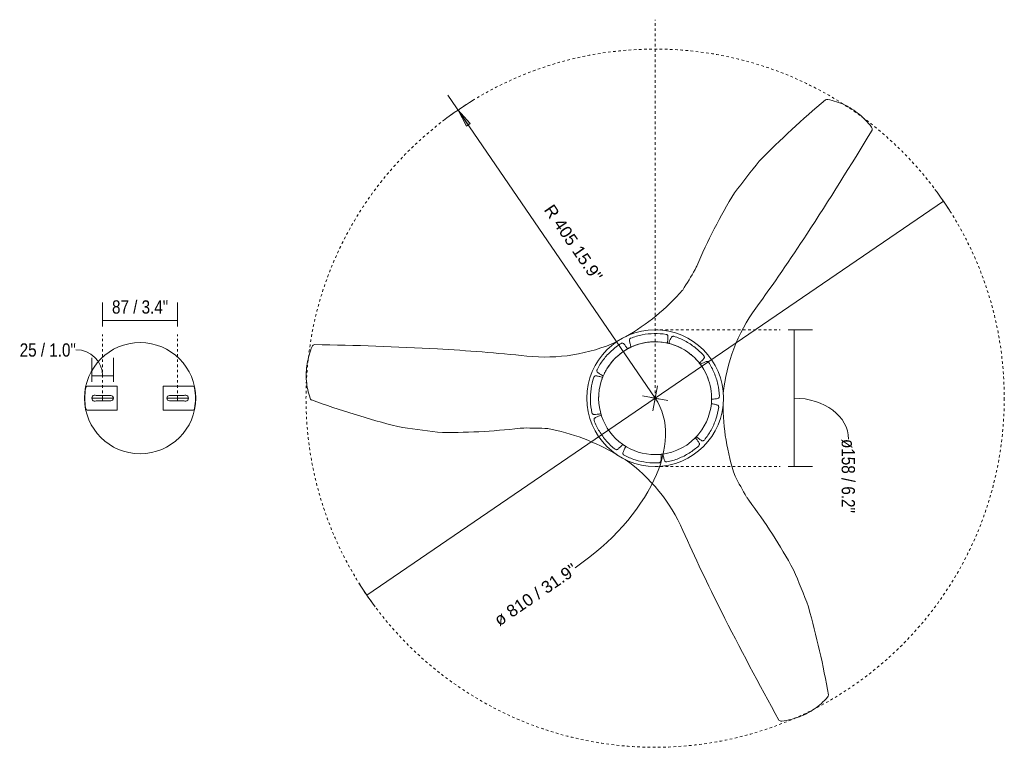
# Model space of a CAD drawing. Header units: millimetres. Extents: x 6132 to 9486, y -2901 to 7034.
# Tile 4 of 4: x 8344 to 9486, y 6190 to 7034. Entities that reach past the tile are written whole.
import ezdxf

# ---------------------------------------------------------------- set-up
doc = ezdxf.new("R2010")
doc.units = ezdxf.units.MM
doc.linetypes.add('Dash', pattern=[6, 3, -3])
doc.linetypes.add('Hidden', pattern=[7.14375, 4.7625, -2.38125])
doc.layers.add('A-ANNO-DIMS', color=7, linetype='Dash', lineweight=9, true_color=0xd2d2d2)
for name, color, linetype, lineweight in [('A-ANNO-DIMS-7', 7, 'Continuous', 9), ('A-DETL-THIN', 7, 'Continuous', 9), ('E-LITE-EQPM', 7, 'Continuous', 20)]:
    doc.layers.add(name, color=color, linetype=linetype, lineweight=lineweight)
doc.styles.add('Arial', font='arial.ttf', dxfattribs={"height": 14})
doc.styles.add('Arial Narrow', font='ARIALN.TTF', dxfattribs={"height": 15.4})
doc.dimstyles.new('Diameter_-_3mm_Arial', dxfattribs={"dimscale": 304.8, "dimtxt": 14.283632, "dimasz": 0, "dimexe": 0.055118, "dimexo": 0, "dimgap": 0.034449, "dimtad": 1, "dimjust": 3, "dimdec": 0, "dimzin": 0, "dimdsep": 46, "dimtxsty": 'Arial', "dimblk1": 'NONE', "dimblk2": 'NONE', "dimsah": 1, "dimcen": 0.09, "dimadec": 0, "dimazin": 0, "dimtfac": 1, "dimtdec": 4, "dimtix": 1, "dimtmove": 0, "dimatfit": 2, "dimfxl": 1, "dimtvp": 1, "dimtolj": 1, "dimtzin": 0, "dimarcsym": 2})
doc.dimstyles.new('FARO_-_2_2mm_Arial_Narrow_mm_Inch_Right', dxfattribs={"dimscale": 304.8, "dimtxt": 15.760837, "dimasz": 0, "dimexe": 0.068898, "dimexo": 0.0625, "dimgap": 0.011483, "dimtad": 1, "dimdec": 0, "dimzin": 0, "dimdsep": 46, "dimtxsty": 'Arial Narrow', "dimblk1": 'NONE', "dimblk2": 'NONE', "dimsah": 1, "dimcen": 0.09, "dimadec": 0, "dimazin": 0, "dimtfac": 1, "dimtdec": 4, "dimtix": 1, "dimtmove": 0, "dimatfit": 3, "dimfxl": 0.022966, "dimfxlon": 1, "dimtvp": 1, "dimtolj": 1, "dimtzin": 0, "dimarcsym": 2})
doc.dimstyles.new('FARO_-_2_2mm_Arial_Narrow_mm_Inch_Right_1', dxfattribs={"dimscale": 304.8, "dimtxt": 15.760837, "dimasz": 0, "dimexe": 0.068898, "dimexo": 0.0625, "dimgap": 0.011483, "dimtad": 1, "dimdec": 0, "dimzin": 0, "dimdsep": 46, "dimtxsty": 'Arial Narrow', "dimblk1": 'NONE', "dimblk2": 'NONE', "dimsah": 1, "dimcen": 0.09, "dimadec": 0, "dimazin": 0, "dimtfac": 1, "dimtdec": 4, "dimtix": 1, "dimtmove": 1, "dimatfit": 3, "dimfxl": 0.022966, "dimfxlon": 1, "dimtvp": 1, "dimtolj": 1, "dimtzin": 0, "dimarcsym": 2})
doc.dimstyles.new('Radial_-_3mm_Arial', dxfattribs={"dimscale": 304.8, "dimtxt": 14.283632, "dimasz": 0.068898, "dimexe": 0.068898, "dimexo": 0, "dimgap": 0.04019, "dimtad": 1, "dimjust": 3, "dimdec": 0, "dimzin": 0, "dimdsep": 46, "dimtxsty": 'Arial', "dimsah": 1, "dimcen": 0.09, "dimdle": 0.068898, "dimadec": 0, "dimazin": 0, "dimtfac": 1, "dimtdec": 4, "dimtix": 1, "dimtmove": 0, "dimatfit": 2, "dimfxl": 1, "dimtvp": 1, "dimtfill": 1, "dimtolj": 1, "dimtzin": 0, "dimarcsym": 2})

# ---------------------------------------------------------------- blocks, each defined once
blk = doc.blocks.new('DIMBLOCK13-Planta_PDF Fixing Holes')
at = {"layer": 'A-ANNO-DIMS-7', "color": 251, "true_color": 0x5b5b5b, "transparency": 16777216}
for p, q in [((8427.8, 6613.9), (8427.8, 6641.9)), ((8452.8, 6613.9), (8452.8, 6641.9)), ((8427.8, 6620.9), (8452.8, 6620.9)), ((8427.8, 6620.9), (8427.8, 6613.9)), ((8452.8, 6620.9), (8452.8, 6613.9))]:
    blk.add_line(p, q, dxfattribs=at)
blk.add_ellipse((8409.4, 6620.9), major_axis=(30.9, 0), ratio=0.978585, start_param=0, end_param=1.570796, dxfattribs=at)
at = {"layer": 'A-ANNO-DIMS-7', "color": 0, "transparency": 16777216, "insert": (8344.1, 6658.6), "char_height": 15.4, "width": 78.354, "attachment_point": 1, "line_spacing_factor": 0.974696, "style": 'Arial Narrow'}
blk.add_mtext('25 / 1.0"', dxfattribs=at)
blk = doc.blocks.new('_None')
blk = doc.blocks.new('DIMBLOCK14-Planta_PDF Fixing Holes')
at = {"layer": 'A-ANNO-DIMS-7', "color": 251, "true_color": 0x5b5b5b, "transparency": 16777216}
for p, q in [((8440.3, 6678.1), (8440.3, 6706.1)), ((8527.3, 6678.1), (8527.3, 6706.1)), ((8440.3, 6685.1), (8527.3, 6685.1)), ((8440.3, 6685.1), (8440.3, 6678.1)), ((8527.3, 6685.1), (8527.3, 6678.1))]:
    blk.add_line(p, q, dxfattribs=at)
at = {"layer": 'A-ANNO-DIMS-7', "color": 0, "transparency": 16777216, "insert": (8451.2, 6708.5), "char_height": 15.4, "width": 78.354, "attachment_point": 1, "line_spacing_factor": 0.974696, "style": 'Arial Narrow'}
blk.add_mtext('87 / 3.4"', dxfattribs=at)
blk = doc.blocks.new('DIMBLOCK15-Planta_PDF')
at = {"layer": 'A-ANNO-DIMS-7', "color": 8, "true_color": 0x787878, "transparency": 16777216}
for p, q in [((9081.2, 6595), (9415.6, 6823.5)), ((9081.2, 6595), (8746.9, 6366.4)), ((9076.4, 6595.9), (9086.1, 6594)), ((9080.3, 6590.1), (9082.2, 6599.8))]:
    blk.add_line(p, q, dxfattribs=at)
for start, end in [(31.9812, 36.7346), (211.9812, 216.7346)]:
    blk.add_arc((9081.2, 6595), 405, start, end, dxfattribs=at)
blk.add_ellipse((8926.3, 6489), major_axis=(155, 106), ratio=0.585256, start_param=4.712389, end_param=6.283185, dxfattribs=at)
at = {"layer": 'A-ANNO-DIMS-7', "color": 0, "transparency": 16777216, "insert": (8892.6, 6341.6), "char_height": 14, "width": 133.167, "attachment_point": 1, "rotation": 34.3579, "line_spacing_factor": 0.941778, "style": 'Arial'}
blk.add_mtext('ø 810 / 31.9"', dxfattribs=at)
blk = doc.blocks.new('DIMBLOCK16-Planta_PDF')
at = {"layer": 'A-ANNO-DIMS-7', "transparency": 16777216}
blk.add_hatch(color=256, dxfattribs=at).paths.add_polyline_path([(8852.6, 6929.2), (8862.2, 6910.4), (8866.8, 6913.5)])
for p, q in [((9081.2, 6595), (8840.8, 6946.6)), ((8852.6, 6929.2), (8862.2, 6910.4)), ((8866.8, 6913.5), (8852.6, 6929.2)), ((8862.2, 6910.4), (8866.8, 6913.5)), ((9084, 6609.5), (9078.5, 6580.4)), ((9066.7, 6597.7), (9095.8, 6592.2))]:
    blk.add_line(p, q, dxfattribs=at)
blk.add_arc((9081.2, 6595), 405, 121.398, 127.3398, dxfattribs=at)
at = {"layer": 'A-ANNO-DIMS-7', "color": 0, "transparency": 16777216, "insert": (8963.2, 6821.4), "char_height": 14, "width": 122.619, "attachment_point": 1, "rotation": 304.3689, "line_spacing_factor": 0.941778, "style": 'Arial', "bg_fill": 3, "box_fill_scale": 1.25, "bg_fill_color": 256, "bg_fill_true_color": 13158600, "bg_fill_transparency": 0}
blk.add_mtext('R 405 15.9"', dxfattribs=at)
blk = doc.blocks.new('DIMBLOCK17-Planta_PDF')
at = {"layer": 'A-ANNO-DIMS-7', "color": 251, "true_color": 0x5b5b5b, "transparency": 16777216}
for p, q in [((9235.6, 6674.2), (9263.6, 6674.2)), ((9242.6, 6674.2), (9235.6, 6674.2)), ((9242.6, 6674.2), (9242.6, 6515.8)), ((9235.6, 6515.8), (9263.6, 6515.8)), ((9242.6, 6515.8), (9235.6, 6515.8))]:
    blk.add_line(p, q, dxfattribs=at)
blk.add_ellipse((9242.6, 6547.6), major_axis=(63, 0), ratio=0.752535, start_param=0, end_param=1.570796, dxfattribs=at)
at = {"layer": 'A-ANNO-DIMS-7', "color": 0, "transparency": 16777216, "insert": (9313, 6547.6), "char_height": 15.4, "width": 102.971, "attachment_point": 1, "rotation": 270, "line_spacing_factor": 0.974696, "style": 'Arial Narrow'}
blk.add_mtext('ø158 / 6.2"', dxfattribs=at)

msp = doc.modelspace()

# ---------------------------------------------------------------- linework, layer by layer
at = {"layer": 'A-ANNO-DIMS'}
for p, q in [((9081.2, 6595), (9081.2, 7034.1)), ((9081.2, 6674.2), (9226.2, 6674.2)), ((8440.3, 6595), (8440.3, 6669)), ((8527.3, 6595), (8527.3, 6669)), ((8427.8, 6595), (8427.8, 6595.8)), ((8452.8, 6595), (8452.8, 6595.8)), ((9081.2, 6515.8), (9226.2, 6515.8))]:
    msp.add_line(p, q, dxfattribs=at)
msp.add_circle((9081.2, 6595), 405, dxfattribs=at)
at = {"layer": 'A-ANNO-DIMS', "color": 7, "linetype": 'Hidden'}
msp.add_arc((9081.2, 6595), 65.5, 0, 180, dxfattribs=at)
at = {"layer": 'A-DETL-THIN'}
for centre, radius, start, end in [((9999, 6087.8), 1116.7, 130.1588, 135.5364), ((6024.1, 8893.3), 3859.6, 326.8928, 329.0103), ((10465.8, 5852.4), 1622.5, 141.1583, 142.802), ((9740.2, 6488.1), 663.8, 148.6547, 156.9407), ((7570.9, 7884.7), 2013, 323.9275, 326.8928), ((8685.2, 6994.9), 508.4, 327.3262, 330.4615), ((9067.2, 6778.5), 69.3, 330.4347, 333.9756), ((8921.5, 6886.9), 253.8, 299.6032, 319.0268), ((9361.7, 6580.2), 202.5, 143.9275, 174.293), ((8953.8, 6845.2), 202.5, 263.9275, 294.293), ((8619.4, 2798.2), 3859.6, 86.8928, 89.0103), ((8719.5, 4642.1), 2013, 83.9275, 86.8928), ((9061.6, 7643.3), 1116.7, 250.1588, 255.5364), ((9413.9, 6587.3), 253.8, 179.6032, 199.0268), ((9032, 8165.2), 1622.5, 261.1583, 262.802), ((8844.3, 7219.1), 663.8, 268.6547, 276.9407), ((8929.3, 6491), 69.3, 90.4347, 93.9756), ((8932.9, 6052), 508.4, 87.3262, 90.4615), ((8908.3, 6310.7), 253.8, 59.6032, 79.0268), ((8928.3, 6359.5), 202.5, 23.9275, 54.293), ((9625.6, 6738), 508.4, 207.3262, 210.4615), ((9247.2, 6515.4), 69.3, 210.4347, 213.9756), ((8659.2, 6077.7), 663.8, 28.6547, 36.9407), ((10953.4, 7258.1), 2013, 203.9275, 206.8928), ((7746, 5767.2), 1622.5, 21.1583, 22.802), ((8183.2, 6053.7), 1116.7, 10.1588, 15.5364), ((12600.2, 8093.3), 3859.6, 206.8928, 209.0103)]:
    msp.add_arc(centre, radius, start, end, dxfattribs=at)
for points in [[(9332.2, 6909.4), (9327.8, 6915.2), (9318.1, 6925.3), (9301.2, 6936), (9288.3, 6940.2), (9281.5, 6941.5)], [(8683.4, 6655.1), (8680.6, 6648.3), (8676.7, 6634.8), (8675.9, 6614.9), (8678.7, 6601.7), (8681, 6595.1)], [(9228.1, 6220.4), (9235.4, 6221.3), (9249, 6224.7), (9266.7, 6234), (9276.7, 6243), (9281.2, 6248.2)]]:
    msp.add_open_spline(points, degree=3, dxfattribs=at)
at = {"layer": 'E-LITE-EQPM'}
for p, q in [((9074.4, 6673.9), (9074.3, 6673.9)), ((9088.2, 6673.9), (9088, 6673.9)), ((8457.2, 6609), (8423.1, 6609)), ((8457.2, 6581), (8457.2, 6609)), ((8544.5, 6609), (8510.4, 6609)), ((8510.4, 6609), (8510.4, 6581)), ((9002.4, 6602), (9002.3, 6601.9)), ((9160.1, 6601.9), (9160.1, 6602)), ((8452.8, 6595), (8427.8, 6595)), ((8432.9, 6598.1), (8449.7, 6598.1)), ((8449.7, 6591.9), (8432.9, 6591.9)), ((8440.3, 6591.9), (8440.3, 6598.1)), ((8514.8, 6595), (8539.8, 6595)), ((8517.9, 6598.1), (8534.7, 6598.1)), ((8534.7, 6591.9), (8517.9, 6591.9)), ((8527.3, 6591.9), (8527.3, 6598.1)), ((8423.1, 6581), (8457.2, 6581)), ((8510.4, 6581), (8544.5, 6581)), ((9002.3, 6588.1), (9002.4, 6587.9)), ((9160.1, 6587.9), (9160.1, 6588.1)), ((9074.3, 6516.1), (9074.4, 6516)), ((9088, 6516), (9088.2, 6516.1))]:
    msp.add_line(p, q, dxfattribs=at)
for centre, radius, start, end in [((9280.4, 6938.2), 3.46, 71.367, 117.5625), ((9329.3, 6907.2), 3.72, 342.942, 37.5317), ((9081.2, 6595), 79.2, 360, 180), ((8483.8, 6595), 64.5, 0, 180), ((9081.2, 6595), 65.5, 90, 234.7786), ((9081.2, 6595), 65.5, 355, 90), ((9081.2, 6595), 65.5, 76.099, 77.5755), ((8686.9, 6653.6), 3.72, 102.942, 157.5317), ((9081.2, 6595), 65.5, 115.0936, 119.2643), ((9081.2, 6595), 65.5, 36.8249, 38.4986), ((9081.2, 6595), 65.5, 156.8665, 158.4836), ((8483.8, 6595), 64.2, 169.2669, 190.7331), ((8423.1, 6606.5), 2.5, 90, 169.2669), ((8544.5, 6606.5), 2.5, 10.7331, 90), ((8483.8, 6595), 64.2, 349.2669, 10.7331), ((8483.8, 6595), 64.5, 180, 0), ((8431.3, 6595), 3.5, 62.3396, 297.6604), ((8449.7, 6595), 3.1, 270, 90), ((8517.9, 6595), 3.1, 90, 270), ((8536.3, 6595), 3.5, 242.3396, 117.6604), ((8684.4, 6595.8), 3.46, 191.367, 237.5625), ((9081.2, 6595), 79.2, 180, 360), ((9081.2, 6595), 65.5, 354.5797, 359.0823), ((8423.1, 6583.5), 2.5, 190.7331, 270), ((8544.5, 6583.5), 2.5, 270, 349.2669), ((9081.2, 6595), 65.5, 316.0763, 354.5666), ((9081.2, 6595), 65.5, 195.9356, 197.3717), ((9081.2, 6595), 65.5, 270, 315.3446), ((9081.2, 6595), 65.5, 315.3575, 316.861), ((9081.2, 6595), 65.5, 234.8005, 238.7215), ((9081.2, 6595), 65.5, 235, 270), ((9081.2, 6595), 65.5, 276.1893, 277.803), ((9278.9, 6250.8), 3.46, 311.367, 357.5625), ((9227.6, 6224.1), 3.72, 222.942, 277.5317)]:
    msp.add_arc(centre, radius, start, end, dxfattribs=at)
for points in [[(9041.8, 6658.5), (9042.1, 6658.7), (9042.7, 6658.9), (9043.4, 6658.9), (9044.1, 6658.7), (9044.5, 6658.5), (9044.7, 6658.3)], [(9094, 6669), (9094.4, 6668.9), (9095, 6668.6), (9095.5, 6668.2), (9095.9, 6667.6), (9096.1, 6667.2), (9096.1, 6666.9)], [(9137.7, 6644.2), (9137.9, 6643.9), (9138.2, 6643.3), (9138.3, 6642.6), (9138.3, 6641.9), (9138.1, 6641.5), (9137.9, 6641.3)], [(9010.1, 6619.3), (9010.3, 6619.7), (9010.6, 6620.2), (9011.1, 6620.7), (9011.7, 6621), (9012.2, 6621.1), (9012.5, 6621)], [(9155.8, 6597.2), (9155.7, 6596.7), (9155.6, 6596.2), (9155.2, 6595.5), (9154.8, 6595), (9154.4, 6594.8), (9154.1, 6594.7)], [(9010.4, 6569.1), (9010.3, 6569.5), (9010.3, 6570.1), (9010.4, 6570.8), (9010.6, 6571.5), (9011, 6571.8), (9011.2, 6572)], [(9138.3, 6546.4), (9138, 6546.1), (9137.5, 6545.8), (9136.8, 6545.5), (9136.1, 6545.4), (9135.7, 6545.5), (9135.4, 6545.7)], [(9045.2, 6528.9), (9044.8, 6529.1), (9044.4, 6529.5), (9044, 6530.1), (9043.8, 6530.8), (9043.8, 6531.2), (9043.9, 6531.5)], [(9094.9, 6521), (9094.5, 6521), (9094, 6521), (9093.3, 6521.3), (9092.7, 6521.6), (9092.4, 6522), (9092.3, 6522.3)]]:
    msp.add_open_spline(points, degree=3, knots=[0, 0, 0, 0, 0.333333, 0.5, 0.666667, 1, 1, 1, 1], dxfattribs=at)
for points in [[(9051.3, 6661.9), (9051.3, 6662.2), (9051.3, 6662.8), (9051.9, 6663.7), (9052.4, 6664.3), (9052.8, 6664.5)], [(9053.5, 6654.3), (9053, 6655.6), (9052.1, 6658.3), (9051.5, 6660.7), (9051.3, 6661.9)], [(9052.8, 6664.5), (9057.2, 6666.2), (9066.1, 6668.9), (9080.1, 6670.4), (9089.4, 6669.7), (9094, 6669)], [(9096.1, 6666.9), (9096.1, 6665.7), (9096, 6663.1), (9095.6, 6660.4), (9095.3, 6658.9)], [(9097, 6658.5), (9097.4, 6659.9), (9098.4, 6662.4), (9099.5, 6664.7), (9100.1, 6665.7)], [(9100.1, 6665.7), (9100.3, 6666), (9100.7, 6666.4), (9101.7, 6666.8), (9102.5, 6666.8), (9102.9, 6666.8)], [(9102.9, 6666.8), (9107.4, 6665.3), (9115.9, 6661.8), (9127.8, 6654.1), (9134.5, 6647.7), (9137.7, 6644.2)], [(9013.8, 6627.9), (9015.9, 6632.1), (9020.9, 6640), (9030.4, 6650.4), (9037.8, 6656), (9041.8, 6658.5)], [(9044.7, 6658.3), (9045.5, 6657.4), (9047, 6655.5), (9048.5, 6653.3), (9049.2, 6652.1)], [(9137.9, 6641.3), (9137.2, 6640.3), (9135.5, 6638.5), (9133.6, 6636.7), (9132.5, 6635.7)], [(9133.7, 6634.2), (9134.8, 6634.9), (9137.2, 6636.2), (9139.4, 6637.2), (9140.4, 6637.6)], [(9140.4, 6637.6), (9140.7, 6637.7), (9141.3, 6637.8), (9142.3, 6637.5), (9143, 6637), (9143.2, 6636.7)], [(9143.2, 6636.7), (9145.8, 6632.7), (9150.1, 6624.5), (9154.4, 6611.1), (9155.6, 6601.9), (9155.8, 6597.2)], [(9014.4, 6625), (9014.1, 6625.2), (9013.8, 6625.7), (9013.5, 6626.7), (9013.7, 6627.5), (9013.8, 6627.9)], [(9021, 6620.7), (9019.8, 6621.4), (9017.4, 6622.8), (9015.3, 6624.3), (9014.4, 6625)], [(9007.9, 6577.9), (9006.9, 6582.5), (9005.7, 6591.7), (9006.5, 6605.8), (9008.6, 6614.9), (9010.1, 6619.3)], [(9012.5, 6621), (9013.7, 6620.8), (9016.2, 6620.3), (9018.9, 6619.5), (9020.3, 6619)], [(9154.1, 6594.7), (9153, 6594.5), (9150.7, 6594.1), (9148.1, 6594), (9146.7, 6593.9)], [(9155, 6584.4), (9154.3, 6579.7), (9152.1, 6570.7), (9146.4, 6557.7), (9141.2, 6550.1), (9138.3, 6546.4)], [(9146.4, 6588.8), (9147.7, 6588.5), (9150.2, 6588), (9152.4, 6587.3), (9153.5, 6586.9)], [(9153.5, 6586.9), (9153.8, 6586.8), (9154.3, 6586.5), (9154.8, 6585.5), (9154.9, 6584.8), (9155, 6584.4)], [(9010.2, 6576), (9009.9, 6576), (9009.3, 6576.2), (9008.5, 6576.9), (9008.1, 6577.5), (9007.9, 6577.9)], [(9018.3, 6577), (9016.8, 6576.7), (9014, 6576.2), (9011.4, 6576.1), (9010.2, 6576)], [(9034.9, 6535.7), (9031.2, 6538.6), (9024.5, 6545), (9016.2, 6556.4), (9012.1, 6564.7), (9010.4, 6569.1)], [(9011.2, 6572), (9012.3, 6572.6), (9014.6, 6573.8), (9017.3, 6574.9), (9018.7, 6575.4)], [(9127.8, 6548.9), (9128.8, 6547.9), (9130.4, 6545.8), (9131.8, 6543.8), (9132.4, 6542.7)], [(9135.4, 6545.7), (9134.4, 6546.3), (9132.3, 6547.6), (9130.1, 6549.3), (9129, 6550.2)], [(9037.9, 6535.7), (9037.7, 6535.5), (9037.1, 6535.2), (9036, 6535.2), (9035.3, 6535.5), (9034.9, 6535.7)], [(9043.5, 6541.4), (9042.6, 6540.3), (9040.7, 6538.2), (9038.8, 6536.5), (9037.9, 6535.7)], [(9043.9, 6531.5), (9044.3, 6532.7), (9045.3, 6535.1), (9046.5, 6537.7), (9047.2, 6539)], [(9131.9, 6539.8), (9128.4, 6536.7), (9121, 6531), (9108.5, 6524.6), (9099.6, 6522), (9094.9, 6521)], [(9132.4, 6542.7), (9132.5, 6542.5), (9132.7, 6541.9), (9132.5, 6540.8), (9132.2, 6540.2), (9131.9, 6539.8)], [(9085.7, 6519.9), (9081, 6519.7), (9071.7, 6520), (9057.9, 6523.1), (9049.3, 6526.7), (9045.2, 6528.9)], [(9087.9, 6521.9), (9087.9, 6521.6), (9087.6, 6521), (9086.8, 6520.3), (9086.1, 6520), (9085.7, 6519.9)], [(9088.3, 6529.8), (9088.3, 6528.4), (9088.3, 6525.6), (9088.1, 6523.1), (9087.9, 6521.9)], [(9092.3, 6522.3), (9091.9, 6523.4), (9091.1, 6525.8), (9090.4, 6528.6), (9090.1, 6530.1)]]:
    msp.add_open_spline(points, degree=3, dxfattribs=at)

# ---------------------------------------------------------------- dimensions: what is measured, and where the dimension line sits
at = {"layer": 'A-ANNO-DIMS', "color": 8, "linetype": 'Continuous', "true_color": 0x787878}
dim = msp.add_diameter_dim_2p(p1=(9415.6, 6823.5), p2=(8746.9, 6366.4), dimstyle='Diameter_-_3mm_Arial', override={"dimpost": 'ø<>'}, dxfattribs=at)
dim.commit()
dim.dimension.update_dxf_attribs({"geometry": 'DIMBLOCK15-Planta_PDF', "text_midpoint": (9070.2, 6611.1)})
at = {"layer": 'A-ANNO-DIMS', "color": 251, "linetype": 'Continuous', "true_color": 0x5b5b5b}
dim = msp.add_linear_dim(base=(8527.3, 6685.1), p1=(8440.3, 6678.1), p2=(8527.3, 6678.1), dimstyle='FARO_-_2_2mm_Arial_Narrow_mm_Inch_Right', override={"dimpost": '<>', "dimfxl": 87}, dxfattribs=at)
dim.commit()
dim.dimension.update_dxf_attribs({"geometry": 'DIMBLOCK14-Planta_PDF Fixing Holes', "text_midpoint": (8483.8, 6698.5)})
dim = msp.add_linear_dim(base=(9242.6, 6515.8), p1=(9235.6, 6674.2), p2=(9235.6, 6515.8), angle=90, text='ø<>', dimstyle='FARO_-_2_2mm_Arial_Narrow_mm_Inch_Right_1', override={"dimtad": 4, "dimpost": '<>', "dimfxl": 158.4}, dxfattribs=at)
dim.commit()
dim.dimension.update_dxf_attribs({"geometry": 'DIMBLOCK17-Planta_PDF', "text_midpoint": (9302.7, 6496.1), "dimtype": 160, "text_rotation": 90})
dim = msp.add_linear_dim(base=(8452.8, 6620.9), p1=(8427.8, 6613.9), p2=(8452.8, 6613.9), dimstyle='FARO_-_2_2mm_Arial_Narrow_mm_Inch_Right_1', override={"dimpost": '<>', "dimfxl": 25}, dxfattribs=at)
dim.commit()
dim.dimension.update_dxf_attribs({"geometry": 'DIMBLOCK13-Planta_PDF Fixing Holes', "text_midpoint": (8383.3, 6648.3), "dimtype": 160})

# ---------------------------------------------------------------- next in the draw order: dimensions: what is measured, and where the dimension line sits
at = {"layer": 'A-ANNO-DIMS', "color": 7, "linetype": 'Continuous'}
dim = msp.add_radius_dim(center=(9081.2, 6595), mpoint=(8852.6, 6929.2), dimstyle='Radial_-_3mm_Arial', override={"dimpost": 'R<>'}, dxfattribs=at)
dim.commit()
dim.dimension.update_dxf_attribs({"geometry": 'DIMBLOCK16-Planta_PDF', "text_midpoint": (8990.4, 6765.4)})

doc.saveas('drawing.dxf')
